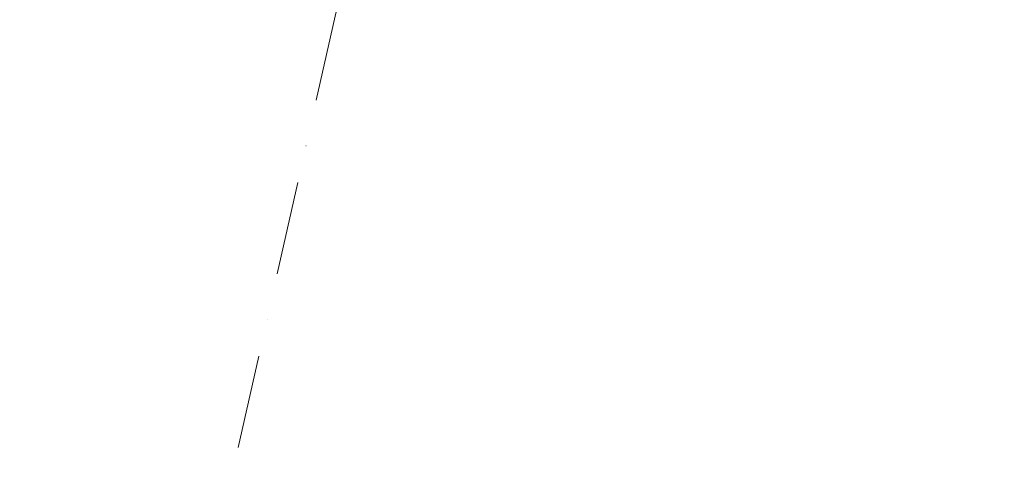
# Model space of a CAD drawing. Header units: millimetres. Extents: x -7213913 to -6935167, y 6129472 to 6353524.
# Tile 57 of 191: x -7198897 to -7195186, y 6154920 to 6156659. Entities that reach past the tile are written whole.
import ezdxf
from ezdxf.enums import TextEntityAlignment as Align

# ---------------------------------------------------------------- set-up
doc = ezdxf.new("R2010")
doc.units = ezdxf.units.MM
doc.header["$MEASUREMENT"] = 0
doc.linetypes.add('Штрихпунктирная', pattern=[670.277762, 352.777767, -176.388884, 0, -141.111112])
doc.layers.add('АР-Чертеж-Оси_Осевые размеры.АР', color=7, linetype='Continuous')
doc.layers.add('АР-Чертеж-Оси_Осевые размеры.АР_Ном._пера__120', color=7, linetype='Continuous', lineweight=0)
doc.styles.add('РЎР“Р•РќР•Р\xa0Р\x98Р\xa0_РЎРўР\x98Р›Р¬_5', font='GOTHIC.TTF')

# ---------------------------------------------------------------- blocks, each defined once
blk = doc.blocks.new('Стандартный Маркер Сетки[206]_1', base_point=(-7187640.5, 6201499.3))
at = {"layer": 'АР-Чертеж-Оси_Осевые размеры.АР_Ном._пера__120', "color": 7, "linetype": 'Штрихпунктирная', "lineweight": 0}
blk.add_line((-7187859.7, 6200523.6), (-7202631.7, 6134751.7), dxfattribs=at)
at = {"layer": 'АР-Чертеж-Оси_Осевые размеры.АР_Ном._пера__120', "color": 7, "lineweight": 0, "style": 'РЎР“Р•РќР•Р\xa0Р\x98Р\xa0_РЎРўР\x98Р›Р¬_5'}
blk.add_attdef('AC_MarkerText_1', text='', height=350, rotation=347.3417, dxfattribs=at).set_placement((-7202890.5, 6133469.2), align=Align.TOP_CENTER)

msp = doc.modelspace()

# ---------------------------------------------------------------- block references
at = {"layer": 'АР-Чертеж-Оси_Осевые размеры.АР', "color": 8, "linetype": 'Continuous', "lineweight": 15}
msp.add_blockref('Стандартный Маркер Сетки[206]_1', (-7187640.5, 6201499.3), dxfattribs=at)

doc.saveas('drawing.dxf')
